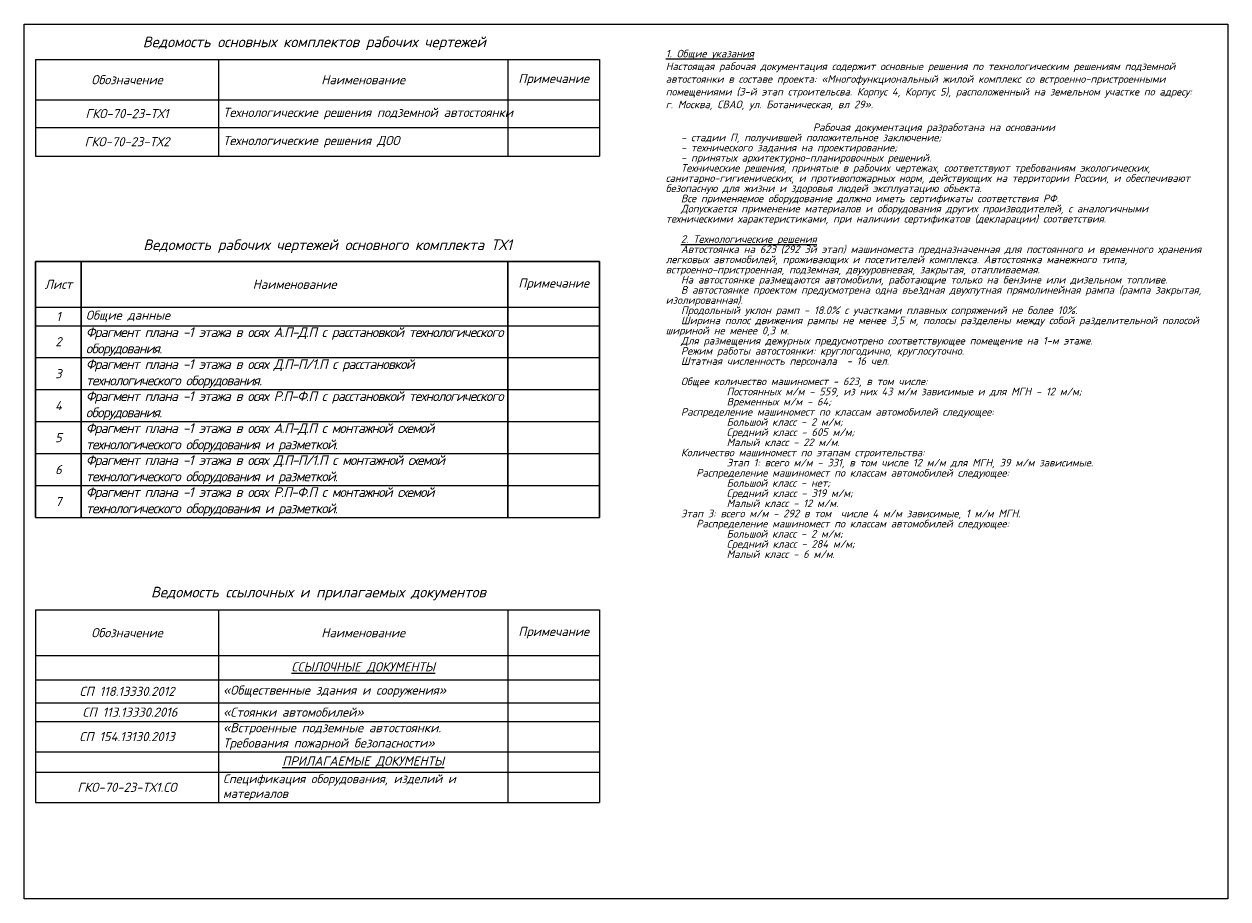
# Model space of a CAD drawing. Header units: millimetres. Extents: x -101680 to 202195, y -83169 to 147969.
# Tile 1 of 256: x -99761 to -60261, y -15601 to 13099. Entities that reach past the tile are written whole.
import ezdxf

# ---------------------------------------------------------------- set-up
doc = ezdxf.new("R2010")
doc.units = ezdxf.units.MM
doc.styles.add('PIK', font='isocpeui.ttf')

# ---------------------------------------------------------------- blocks, each defined once
blk = doc.blocks.new('*T3395')
at = {"color": 0, "linetype": 'Continuous', "lineweight": 30, "transparency": 16777216}
for p, q in [((0, 0), (18500, 0)), ((0, 0), (0, -8403)), ((1500, 0), (1500, -8403)), ((15500, 0), (15500, -8403)), ((18500, 0), (18500, -8403))]:
    blk.add_line(p, q, dxfattribs=at)
at = {"color": 0, "linetype": 'Continuous', "lineweight": 18, "transparency": 16777216}
for p, q in [((0, -1500), (18500, -1500)), ((0, -2107), (18500, -2107)), ((0, -3156), (18500, -3156)), ((0, -4205), (18500, -4205)), ((0, -5255), (18500, -5255)), ((0, -6304), (18500, -6304)), ((0, -7353), (18500, -7353)), ((0, -8403), (18500, -8403))]:
    blk.add_line(p, q, dxfattribs=at)
at = {"color": 0, "lineweight": -3, "transparency": 16777216, "style": 'PIK'}
for s, insert, char_height, width, attachment_point in [('Лист', (750, -750), 300, 1500, 5), ('Наименование', (8500, -750), 300, 14000, 5), ('Примечание', (17000, -750), 300, 3000, 5), ('1', (750, -1803), 300, 1500, 5), ('Общие данные ', (1650, -1803), 300, 13700, 4), ('\\A1;{\\T0.9;\\C256;Фрагмент плана -1 этажа в осях А.П-Д.П с расстановкой технологического оборудования.}', (1650, -2631), 320, 13700, 4), ('2', (750, -2631), 300, 1500, 5), ('3', (750, -3681), 300, 1500, 5), ('\\A1;{\\T0.9;\\C256;Фрагмент плана -1 этажа в осях Д.П-П/1.П с расстановкой технологического оборудования.}', (1650, -3681), 320, 13700, 4), ('\\A1;{\\T0.9;\\C256;Фрагмент плана -1 этажа в осях Р.П-Ф.П с расстановкой технологического оборудования.}', (1650, -4730), 320, 13700, 4), ('4', (750, -4730), 300, 1500, 5), ('\\A1;{\\T0.9;\\C256;Фрагмент плана -1 этажа в осях А.П-Д.П с монтажной схемой технологического оборудования и разметкой.}', (1650, -5779), 320, 13700, 4), ('5', (750, -5779), 300, 1500, 5), ('6', (750, -6829), 300, 1500, 5), ('\\A1;{\\T0.9;\\C256;Фрагмент плана -1 этажа в осях Д.П-П/1.П с монтажной схемой технологического оборудования и разметкой.}', (1650, -6829), 320, 13700, 4), ('\\A1;{\\T0.9;\\C256;Фрагмент плана -1 этажа в осях Р.П-Ф.П с монтажной схемой технологического оборудования и разметкой.}', (1650, -7878), 320, 13700, 4), ('7', (750, -7878), 300, 1500, 5)]:
    blk.add_mtext(s, dxfattribs=dict(at, insert=insert, char_height=char_height, width=width, attachment_point=attachment_point))
blk = doc.blocks.new('*T3396')
at = {"color": 0, "linetype": 'ByBlock', "lineweight": -2, "transparency": 16777216}
for p, q in [((0, 0), (18500, 0)), ((0, 0), (0, -3170)), ((6000, 0), (6000, -3170)), ((15500, 0), (15500, -3170)), ((18500, 0), (18500, -3170)), ((0, -1325), (18500, -1325)), ((0, -2225), (18500, -2225)), ((0, -3170), (18500, -3170))]:
    blk.add_line(p, q, dxfattribs=at)
at = {"color": 0, "lineweight": -3, "transparency": 16777216, "char_height": 300, "style": 'PIK'}
for s, insert, width, attachment_point in [('Обозначение', (3000, -663), 6000, 5), ('Наименование', (10750, -663), 9500, 5), ('Примечание', (17000, -663), 3000, 5), ('Технологические решения подземной автостоянки', (6150, -1775), 9200, 4), ('{\\C256;ГКО-70-23-ТХ1}', (3000, -1775), 6000, 5), ('{\\C256;ГКО-70-23-ТХ2}', (3000, -2698), 6000, 5), ('Технологические решения ДОО', (6150, -2698), 9200, 4)]:
    blk.add_mtext(s, dxfattribs=dict(at, insert=insert, width=width, attachment_point=attachment_point))
blk = doc.blocks.new('*T3397')
at = {"color": 0, "linetype": 'ByBlock', "lineweight": -2, "transparency": 16777216}
for p, q in [((0, 0), (18500, 0)), ((0, 0), (0, -6318)), ((6000, 0), (6000, -6318)), ((15500, 0), (15500, -6318)), ((18500, 0), (18500, -6318)), ((0, -1500), (18500, -1500)), ((0, -2300), (18500, -2300)), ((0, -3051), (18500, -3051)), ((0, -3663), (18500, -3663)), ((0, -4653), (18500, -4653)), ((0, -5328), (18500, -5328)), ((0, -6318), (18500, -6318))]:
    blk.add_line(p, q, dxfattribs=at)
at = {"color": 0, "lineweight": -3, "transparency": 16777216, "style": 'PIK'}
for s, insert, char_height, width, attachment_point in [('Обозначение', (3000, -750), 300, 6000, 5), ('Наименование', (10750, -750), 300, 9500, 5), ('Примечание', (17000, -750), 300, 3000, 5), ('{\\LССЫЛОЧНЫЕ ДОКУМЕНТЫ}', (10750, -1900), 300, 9400, 5), ('{\\H0.66667x;\\C256;СП 118.13330.2012\\H1.50002x; }', (3000, -2675), 450, 6000, 5), ('{\\C256;«Общественные здания и сооружения»}', (6150, -2675), 300, 9200, 4), ('{\\C256; СП 113.13330.2016 }', (3000, -3357), 300, 6000, 5), ('{\\C256;«Стоянки автомобилей» }', (6150, -3357), 300, 9200, 4), ('{\\C256;«Встроенные подземные автостоянки. Требования пожарной безопасности»}', (6150, -4158), 300, 9200, 4), ('{\\C256;СП 154.13130.2013  }', (3000, -4158), 300, 6000, 5), ('{\\LПРИЛАГАЕМЫЕ ДОКУМЕНТЫ}', (10750, -4990), 300, 9200, 5), ('{\\C256;Спецификация оборудования, изделий и материалов}', (6150, -5823), 290, 9200, 4), ('{\\C256;ГКО-70-23-ТХ1.СО}', (3000, -5823), 300, 5700, 5)]:
    blk.add_mtext(s, dxfattribs=dict(at, insert=insert, char_height=char_height, width=width, attachment_point=attachment_point))

msp = doc.modelspace()

# ---------------------------------------------------------------- linework, layer by layer
at = {"layer": 'Defpoints', "color": 4}
msp.add_lwpolyline([(-99761.4, 13099), (-60261.4, 13099), (-60261.4, -15601), (-99761.4, -15601)], close=True, dxfattribs=at)

# ---------------------------------------------------------------- block references
for name, p in [('*T3396', (-99384.4, 11936.7)), ('*T3395', (-99384.4, 5312)), ('*T3397', (-99384.4, -6117.2))]:
    msp.add_blockref(name, p)

# ---------------------------------------------------------------- texts
at = {"style": 'PIK'}
for s, p in [('Ведомость основных комплектов рабочих чертежей', (-95866.3, 12340.5)), ('Ведомость рабочих чертежей основного комплекта ТХ1', (-95849.8, 5682.5)), ('Ведомость ссылочных и прилагаемых документов', (-95597.9, -5711))]:
    msp.add_text(s, height=350, rotation=360, dxfattribs=at).set_placement(p)
at = {"ltscale": 100, "insert": (-78708.6, 12255.4), "char_height": 250, "attachment_point": 1, "style": 'PIK'}
msp.add_mtext_dynamic_auto_height_columns('\\pxql;{\\L1. Общие указания\\P\\pq*;}Настоящая рабочая документация содержит основные решения по технологическим решениям подземной автостоянки в составе проекта: «Многофункциональный жилой комплекс со встроенно-пристроенными помещениями (3-й этап строительсва. Корпус 4, Корпус 5), расположенный на земельном участке по адресу: г. Москва, СВАО, ул. Ботаническая, вл 29».\\P\\psm0.8,ql;\\P\\pqc;Рабочая документация разработана на основании\\P\\pi2,s*,q*;- стадии П, получившей положительное заключение;\\P- технического задания на проектирование;\\P- принятых архитектурно-планировочных решений.\\PТехнические решения, принятые в рабочих чертежах, соответствуют требованиям экологических, санитарно-гигиенических, и противопожарных норм, действующих на территории России, и обеспечивают безопасную для жизни и здоровья людей эксплуатацию объекта.\\PВсе применяемое оборудование должно иметь сертификаты соответствия РФ.\\PДопускается применение материалов и оборудования других производителей, с аналогичными техническими характеристиками, при наличии сертификатов (декларации) соответствия.\\P\\P{\\L2. Технологические решения\\P\\pi3,qj;}Автостоянка на 623 (292 3й этап) машиноместа предназначенная для постоянного и временного хранения легковых автомобилей, проживающих и посетителей комплекса. Автостоянка манежного типа, встроенно-пристроенная, подземная, двухуровневая, закрытая, отапливаемая. \\PНа автостоянке размещаются автомобили, работающие только на бензине или дизельном топливе.\\PВ автостоянке проектом предусмотрена одна въездная двухпутная прямолинейная рампа (рампа закрытая, изолированная). \\PПродольный уклон рамп - 18.0% с участками плавных сопряжений не более 10%. \\PШирина полос движения рампы не менее 3,5 м, полосы разделены между собой разделительной полосой шириной не менее 0,3 м. \\PДля размещения дежурных предусмотрено соответствующее помещение на 1-м этаже.\\PРежим работы автостоянки: круглогодично, круглосуточно.\\PШтатная численность персонала  - 16 чел.\\P\\PОбщее количество машиномест - 623, в том числе:\\P^I^IПостоянных м/м - 559, из них 43 м/м зависимые и для МГН - 12 м/м;\\P^I^IВременных м/м - 64;\\PРаспределение машиномест по классам автомобилей следующее:\\P^I^IБольшой класс - 2 м/м;\\P^I^IСредний класс - 605 м/м;\\P^I^IМалый класс - 22 м/м.\\PКоличество машиномест по этапам строительства:\\P^I^IЭтап 1: всего м/м - 331, в том числе 12 м/м для МГН, 39 м/м зависимые. \\P^IРаспределение машиномест по классам автомобилей следующее:\\P^I^IБольшой класс - нет;\\P^I^IСредний класс - 319 м/м;\\P^I^IМалый класс - 12 м/м.\\PЭтап 3: всего м/м - 292 в том  числе 4 м/м зависимые, 1 м/м МГН.\\P^IРаспределение машиномест по классам автомобилей следующее:\\P^I^IБольшой класс - 2 м/м;\\P^I^IСредний класс - 284 м/м;\\P^I^IМалый класс - 6 м/м.', width=17598.627, gutter_width=1500, height=27917.5, count=1, dxfattribs=at)

doc.saveas('drawing.dxf')
